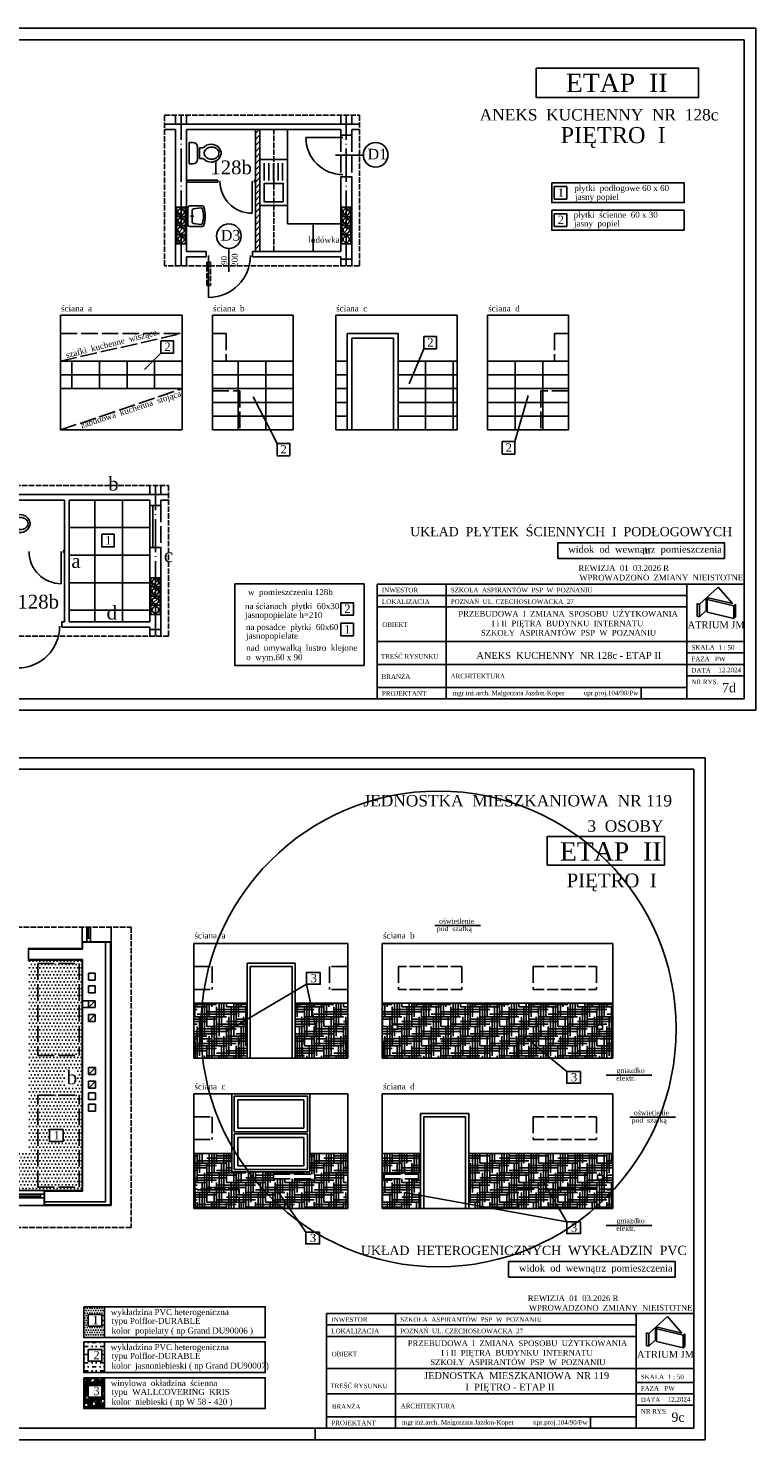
# Model space of a CAD drawing. Extents: x -4334 to 79223, y -1882 to 29514.
# Tile 19 of 60: x 42540 to 44125, y 7874 to 10947. Entities that reach past the tile are written whole.
import ezdxf

# ---------------------------------------------------------------- set-up
doc = ezdxf.new("R2010")
doc.units = 0
doc.header["$MEASUREMENT"] = 0
doc.linetypes.add('ACAD_ISO02W100', pattern=[15, 12, -3])
doc.linetypes.add('ACAD_ISO04W100', pattern=[30.5, 24, -3, 0.5, -3])
doc.layers.get('0').update_dxf_attribs({"color": 251, "linetype": 'CONTINUOUS'})
for name, color, linetype in [('CIENKIE', 251, 'CONTINUOUS'), ('NAPIS', 251, 'CONTINUOUS'), ('OSIE', 251, 'ACAD_ISO04W100'), ('PRZERYW', 251, 'ACAD_ISO02W100'), ('SCIANY', 251, 'CONTINUOUS'), ('urzadzenia', 251, 'CONTINUOUS'), ('URZĄDZENIA', 251, 'CONTINUOUS')]:
    doc.layers.add(name, color=color, linetype=linetype)
doc.styles.add('NEWROMAN', font='TIMES.TTF')

# ---------------------------------------------------------------- blocks, each defined once
blk = doc.blocks.new('R060')
for p, q in [((0.08, 0.506), (0.459, 0.506)), ((0.08, 0.406), (0.459, 0.406)), ((0.08, 0.306), (0.459, 0.306)), ((0.08, 0.206), (0.459, 0.206)), ((0.08, 0.106), (0.459, 0.106))]:
    blk.add_line(p, q)
for points in [[(0, 0), (1, 0), (1, 0.6), (0, 0.6)], [(0.924, 0.093), (0.924, 0.507), (0.522, 0.507), (0.522, 0.093)]]:
    blk.add_lwpolyline(points, close=True)
blk = doc.blocks.new('A$C258907B0')
at = {"layer": 'URZĄDZENIA', "ltscale": 3, "xscale": -100, "yscale": 100, "zscale": 100, "rotation": 270}
blk.add_blockref('R060', (0, 0), dxfattribs=at)
blk = doc.blocks.new('R056')
for p, q in [((-0.332, 0.998), (0.335, 0.998)), ((-0.332, 0.865), (-0.332, 0.998)), ((0.335, 0.998), (0.335, 0.865)), ((0.201, 0.732), (-0.199, 0.732)), ((-0.165, 0.67), (0.001, 0.67)), ((-0.165, 0.67), (-0.165, 0.607)), ((0.168, 0.67), (0.001, 0.67)), ((0.168, 0.67), (0.168, 0.607))]:
    blk.add_line(p, q)
blk.add_lwpolyline([(0.001, 0.067, 0.117514), (0.071, 0.083, 0.104443), (0.135, 0.134, 0.090071), (0.175, 0.207, 0.08201), (0.19, 0.297, 0.08201), (0.175, 0.387, 0.090071), (0.135, 0.459, 0.104443), (0.071, 0.51, 0.117514), (0.001, 0.527, 0.117514), (-0.069, 0.51, 0.104443), (-0.132, 0.459, 0.090071), (-0.172, 0.387, 0.08201), (-0.187, 0.297, 0.08201), (-0.172, 0.207, 0.090071), (-0.132, 0.134, 0.104443), (-0.069, 0.083, 0.117514)], format="xyb", close=True)
for centre, radius, start, end in [((-0.199, 0.865), 0.133, 180, 270), ((0.038, 0.311), 0.315, 138.639, 258.4219), ((-0.299, 0.607), 0.133, 318.639, 0), ((-0.035, 0.311), 0.315, 281.5781, 41.361), ((0.301, 0.607), 0.133, 180, 221.361), ((0.201, 0.865), 0.133, 270, 0), ((0.001, 0.133), 0.133, 258.4219, 281.5781)]:
    blk.add_arc(centre, radius, start, end)
blk = doc.blocks.new('R053')
for p, q in [((0.917, 0.692), (0.083, 0.692)), ((0, 0.608), (0, 0)), ((0.095, 0.075), (0.149, 0.421)), ((0.769, 0.492), (0.231, 0.492)), ((0.5, 0.575), (0.5, 0.408)), ((0.905, 0.075), (0.851, 0.421)), ((1, 0), (1, 0.608))]:
    blk.add_line(p, q)
for centre, radius, start, end in [((0.083, 0.608), 0.0833, 90, 180), ((0.917, 0.608), 0.0833, 0, 90), ((0.083, 0), 0.0833, 180, 254.04705), ((0.177, 0.062), 0.0833, 171.19534, 256.97978), ((0.231, 0.408), 0.0833, 90, 171.19534), ((0.769, 0.408), 0.0833, 8.80466, 90), ((0.823, 0.062), 0.0833, 283.02022, 8.80466), ((0.5, 1.458), 1.599, 254.04705, 285.95295), ((0.5, 1.458), 1.516, 256.97978, 283.02022), ((0.917, 0), 0.0833, 285.95295, 0)]:
    blk.add_arc(centre, radius, start, end)

msp = doc.modelspace()

# ---------------------------------------------------------------- hatches: boundary and pattern name
at = {"layer": 'urzadzenia', "ltscale": 3}
h = msp.add_hatch(dxfattribs=at)
h.set_pattern_fill('ANSI31', color=256, scale=75, style=0)
h.set_pattern_definition([(45, (25109.656, 5587.067), (-6.629126, 6.629126), [])])
h.paths.add_polyline_path([(43044.67, 10726.12), (43034.67, 10726.12), (43034.67, 10461.12), (43044.67, 10461.12)])
h = msp.add_hatch(dxfattribs=at)
h.set_pattern_fill('DOTS', color=256, scale=120, style=0)
h.set_pattern_definition([(0, (-3608.5585, 2143.609), (3.75, 7.5), [0, -7.5])])
h.paths.add_polyline_path([(42560.44, 8710.36), (42650.44, 8710.36), (42650.44, 8910.36), (42560.44, 8910.36)], flags=0)
h.paths.add_polyline_path([(42539.11, 8502.38), (42303.6, 8502.38), (42303.6, 8501.38), (42321.11, 8501.38), (42321.11, 8416.16), (42404.11, 8416.16), (42574.11, 8416.16), (42657.11, 8416.16), (42657.11, 8918.16), (42539.11, 8918.16)])
h.paths.add_polyline_path([(42560.44, 8710.36), (42560.44, 8910.36), (42650.44, 8910.36), (42650.44, 8710.36)], flags=16)
h.paths.add_polyline_path([(42650.44, 8623.97), (42650.44, 8423.97), (42560.44, 8423.97), (42560.44, 8623.97)], flags=0)
h.paths.add_polyline_path([(42585.71, 8549.17), (42615.76, 8549.17), (42615.76, 8523.52), (42585.71, 8523.52)], flags=0)
h.paths.add_polyline_path([(42483.25, 8496.59), (42483.25, 8421.59), (42393.25, 8421.59), (42393.25, 8496.59)], flags=16)
h.paths.add_polyline_path([(42560.44, 8423.97), (42650.44, 8423.97), (42650.44, 8623.97), (42560.44, 8623.97)], flags=16)
h.paths.add_polyline_path([(42393.25, 8421.59), (42483.25, 8421.59), (42483.25, 8496.59), (42393.25, 8496.59)], flags=0)
h.paths.add_polyline_path([(42418.26, 8710.36), (42418.26, 8910.36), (42328.26, 8910.36), (42328.26, 8710.36)], flags=16)
h.paths.add_polyline_path([(42361.17, 8769.58), (42361.17, 8795.23), (42391.22, 8795.23), (42391.22, 8769.58)], flags=0)
h.paths.add_polyline_path([(42439.11, 8918.16), (42438.11, 8918.16), (42321.11, 8918.16), (42321.11, 8602.38), (42439.11, 8602.38)], flags=17)
h.paths.add_polyline_path([(42328.26, 8710.36), (42328.26, 8910.36), (42418.26, 8910.36), (42418.26, 8710.36)], flags=16)
h.paths.add_polyline_path([(42593.42, 8523.19), (42609.33, 8523.19), (42609.33, 8550.13), (42593.42, 8550.13)], flags=8)
h.paths.add_polyline_path([(42615.66, 8639.43), (42652.06, 8639.43), (42652.06, 8686.48), (42615.66, 8686.48)], flags=24)
h.paths.add_polyline_path([(42496.82, 8430.06), (42524.02, 8430.06), (42524.02, 8461.56), (42496.82, 8461.56)], flags=24)
h.paths.add_polyline_path([(42368.87, 8769.25), (42384.78, 8769.25), (42384.78, 8796.19), (42368.87, 8796.19)], flags=8)
h.paths.add_polyline_path([(42324.6, 8640.39), (42361.07, 8640.39), (42361.07, 8687.43), (42324.6, 8687.43)], flags=24)
h = msp.add_hatch(dxfattribs=at)
h.set_pattern_fill('HOUND', color=256, scale=85, style=0)
h.set_pattern_definition([(0, (-3608.5585, 2143.609), (21.25, 5.3125), [85, -42.5]), (90, (-3608.5585, 2143.609), (-5.3125, -21.25), [85, -42.5])])
h.paths.add_polyline_path([(43016.43, 8824.44), (42900.43, 8824.44), (42900.43, 8704.44), (42903.39, 8704.44), (42903.39, 8746.44), (42999.39, 8746.44), (42999.39, 8704.44), (43016.43, 8704.44)])
h.paths.add_polyline_path([(43121.43, 8704.44), (43137.47, 8704.44), (43137.47, 8746.44), (43233.47, 8746.44), (43233.47, 8704.44), (43236.43, 8704.44), (43236.43, 8824.44), (43121.43, 8824.44)])
h.paths.add_polyline_path([(43313.47, 8704.44), (43313.47, 8746.44), (43518.47, 8746.44), (43518.47, 8704.44), (43605.96, 8704.44), (43605.96, 8746.44), (43810.96, 8746.44), (43813.21, 8704.44), (43813.21, 8824.44), (43311.21, 8824.44), (43311.21, 8704.44)], is_closed=False)
h.paths.add_polyline_path([(43499.43, 8377.18), (43605.96, 8377.18), (43605.96, 8419.18), (43810.96, 8419.18), (43813.21, 8377.18), (43813.21, 8497.18), (43499.43, 8497.18)])
h.paths.add_polyline_path([(43394.43, 8497.18), (43311.21, 8497.18), (43311.21, 8377.18), (43394.43, 8377.18)])
h.paths.add_polyline_path([(43153.43, 8457.18), (42983.43, 8457.18), (42983.43, 8497.18), (42900.43, 8497.18), (42900.43, 8377.18), (42903.39, 8377.18), (42903.39, 8419.18), (42999.39, 8419.18), (42999.39, 8377.18), (43236.43, 8377.18), (43236.43, 8497.18), (43153.43, 8497.18)])
h.paths.add_polyline_path([(42999.39, 8377.18), (42999.39, 8419.18), (42903.39, 8419.18), (42903.39, 8377.18)], flags=16)
h.paths.add_polyline_path([(42999.39, 8704.44), (42999.39, 8746.44), (42903.39, 8746.44), (42903.39, 8704.44)], flags=16)
h.paths.add_polyline_path([(43233.47, 8704.44), (43233.47, 8746.44), (43137.47, 8746.44), (43137.47, 8704.44)], flags=16)
h.paths.add_polyline_path([(43333.16, 8777.33), (43344.57, 8777.33), (43344.57, 8767.56), (43333.16, 8767.56)], flags=16)
h.paths.add_polyline_path([(43791.27, 8777.33), (43791.27, 8767.56), (43779.86, 8767.56), (43779.86, 8777.33)], flags=16)
h.paths.add_polyline_path([(43518.47, 8704.44), (43518.47, 8746.44), (43313.47, 8746.44), (43313.47, 8704.44)], flags=16)
h.paths.add_polyline_path([(43810.96, 8704.44), (43810.96, 8746.44), (43605.96, 8746.44), (43605.96, 8704.44)], flags=16)
h.paths.add_polyline_path([(43791.27, 8450.07), (43791.27, 8440.29), (43779.86, 8440.29), (43779.86, 8450.07)], flags=16)
h.paths.add_polyline_path([(43810.96, 8377.18), (43810.96, 8419.18), (43605.96, 8419.18), (43605.96, 8377.18)], flags=16)
h.paths.add_polyline_path([(43390.15, 8442.18), (43390.15, 8452.18), (43315.15, 8452.18), (43315.15, 8442.18)], flags=16)
h.paths.add_polyline_path([(43164.29, 8442.18), (43074.29, 8442.18), (43074.29, 8452.18), (43164.29, 8452.18)], flags=16)
h = msp.add_hatch(dxfattribs=at)
h.set_pattern_fill('DOTS', color=256, scale=85, style=0)
h.set_pattern_definition([(0, (1624.111, 2082.883), (2.65625, 5.3125), [0, -5.3125])])
h.paths.add_polyline_path([(42705.87, 8096.45), (42705.87, 8163.43), (42660.64, 8163.43), (42660.64, 8096.45)])
h.paths.add_polyline_path([(42700.37, 8146.88), (42700.37, 8121.23), (42670.32, 8121.23), (42670.32, 8146.88)], flags=16)
h.paths.add_polyline_path([(42678.02, 8147.85), (42693.95, 8147.85), (42693.95, 8120.88), (42678.02, 8120.88)], flags=24)
h = msp.add_hatch(dxfattribs=at)
h.set_pattern_fill('MUDST', color=256, scale=35, style=0)
h.set_pattern_definition([(0, (1624.111, 2082.883), (17.5, 8.75), [8.75, -8.75, 0, -8.75, 0, -8.75])])
h.paths.add_polyline_path([(42705.87, 8020.14), (42705.87, 8087.11), (42660.64, 8087.11), (42660.64, 8020.14)])
h.paths.add_polyline_path([(42700.37, 8070.56), (42700.37, 8044.91), (42670.32, 8044.91), (42670.32, 8070.56)], flags=16)
h.paths.add_polyline_path([(42677.63, 8071.74), (42698.24, 8071.74), (42698.24, 8044.78), (42677.63, 8044.78)], flags=24)
h = msp.add_hatch(dxfattribs=at)
h.set_pattern_fill('HOUND', color=256, scale=45, style=0)
h.set_pattern_definition([(0, (1621.9726, 2005.23), (11.25, 2.8125), [45, -22.5]), (90, (1621.9726, 2005.23), (-2.8125, -11.25), [45, -22.5])])
h.paths.add_polyline_path([(42705.87, 7941.77), (42705.87, 8008.75), (42660.64, 8008.75), (42660.64, 7941.77)])
h.paths.add_polyline_path([(42700.37, 7992.19), (42700.37, 7966.54), (42670.32, 7966.54), (42670.32, 7992.19)], flags=16)
h.paths.add_polyline_path([(42678.13, 7993.38), (42697.14, 7993.38), (42697.14, 7966.11), (42678.13, 7966.11)], flags=24)

# ---------------------------------------------------------------- linework, layer by layer
at = {"layer": 'CIENKIE', "ltscale": 3}
for p, q in [((44125.01, 10946.9), (42025.01, 10946.9)), ((44125.01, 10946.9), (44125.01, 9461.9)), ((44100.01, 10921.9), (42225.01, 10921.9)), ((44100.01, 10921.9), (44100.01, 9486.9)), ((43225.5, 10709.12), (43144.5, 10709.12)), ((43269.91, 10670.8), (43209.08, 10670.8)), ((42862.67, 10537.18), (42882.67, 10557.18)), ((43222.67, 10537.18), (43242.67, 10557.18)), ((42862.67, 10517.18), (42882.67, 10537.18)), ((42862.67, 10497.18), (42882.67, 10517.18)), ((43222.67, 10517.18), (43242.67, 10537.18)), ((43222.67, 10497.18), (43242.67, 10517.18)), ((42862.67, 10477.18), (42882.67, 10497.18)), ((42932.81, 10451.79), (42932.81, 10360.79)), ((42977.11, 10416.41), (42977.11, 10467.68)), ((43244.59, 10272.24), (43335.59, 10272.24)), ((43244.59, 10272.24), (43244.59, 10072.24)), ((43335.59, 10272.24), (43335.59, 10072.24)), ((42804.81, 9907.62), (42804.81, 9816.62)), ((42810.81, 9907.62), (42810.81, 9816.62)), ((42806.81, 9730.69), (42826.81, 9750.69)), ((42806.81, 9710.69), (42826.81, 9730.69)), ((42806.81, 9690.69), (42826.81, 9710.69)), ((44002.3, 9693.3), (44002.3, 9665.8)), ((44077.3, 9689.4), (44077.3, 9661.9)), ((44077.3, 9661.9), (44081.02, 9665.24)), ((44100.01, 9486.9), (42225.01, 9486.9)), ((44125.01, 9461.9), (42025.01, 9461.9)), ((44014.66, 9358.81), (41575.69, 9358.81)), ((44014.66, 9358.81), (44014.66, 7873.81)), ((43989.66, 9333.81), (41775.69, 9333.81)), ((43989.66, 9333.81), (43989.66, 7898.81)), ((42657.11, 8989.46), (42657.11, 8958.16)), ((42667.09, 8989.46), (42667.09, 8958.16)), ((42671.09, 8989.46), (42671.09, 8966.16)), ((42675.09, 8989.46), (42675.09, 8958.16)), ((42720.11, 8989.46), (42720.11, 8958.16)), ((43525.17, 8993.24), (43425.71, 8993.24)), ((42658.11, 8957.16), (42719.11, 8957.16)), ((42658.11, 8942.16), (42658.11, 8957.16)), ((42667.09, 8966.16), (42675.09, 8966.16)), ((42708.11, 8392.16), (42708.11, 8958.16)), ((42719.11, 8385.16), (42719.11, 8957.16)), ((42540.11, 8942.16), (42658.11, 8942.16)), ((42540.11, 8919.16), (42540.11, 8942.16)), ((42540.11, 8919.16), (42658.11, 8919.16)), ((42658.11, 8415.16), (42658.11, 8919.16)), ((43023.43, 8704.44), (43023.43, 8904.44)), ((43114.43, 8904.44), (43023.43, 8904.44)), ((43114.43, 8704.44), (43114.43, 8904.44)), ((42670.63, 8814.6), (42685.63, 8829.6)), ((42670.63, 8784.6), (42685.63, 8799.6)), ((42671.22, 8669.35), (42686.22, 8684.35)), ((43898.28, 8667.47), (43798.82, 8667.47)), ((42671.67, 8639.35), (42686.22, 8654.35)), ((42983.43, 8627.18), (42983.43, 8457.18)), ((43153.43, 8627.18), (43153.43, 8457.18)), ((43492.43, 8577.18), (43401.43, 8577.18)), ((43401.43, 8377.18), (43401.43, 8577.18)), ((43492.43, 8377.18), (43492.43, 8577.18)), ((43949.79, 8575.92), (43850.33, 8575.92)), ((43153.43, 8457.18), (42983.43, 8457.18)), ((42404.11, 8416.16), (42574.11, 8416.16)), ((42404.11, 8408.3), (42574.11, 8408.3)), ((42404.11, 8400.3), (42574.11, 8400.3)), ((42412.11, 8404.3), (42566.11, 8404.3)), ((42566.11, 8400.3), (42566.11, 8408.3)), ((42574.11, 8392.16), (42708.11, 8392.16)), ((42575.11, 8415.16), (42658.11, 8415.16)), ((42575.11, 8385.16), (42575.11, 8415.16)), ((42574.11, 8384.16), (42404.11, 8384.16)), ((42575.11, 8385.16), (42719.11, 8385.16)), ((43898.28, 8340.21), (43798.82, 8340.21)), ((43891.95, 8105.21), (43891.95, 8077.71)), ((43966.95, 8101.31), (43966.95, 8073.81)), ((43966.95, 8073.81), (43970.67, 8077.15)), ((43989.66, 7898.81), (41775.69, 7898.81)), ((43164.66, 7898.81), (43164.66, 7873.81)), ((44014.66, 7873.81), (41575.69, 7873.81))]:
    msp.add_line(p, q, dxfattribs=at)
at = {"layer": 'CIENKIE'}
for p, q in [((43300.01, 9736.9), (43300.01, 9486.9)), ((43300.01, 9736.9), (44100.01, 9736.9)), ((43300.01, 9711.9), (43975.01, 9711.9)), ((43450.01, 9736.9), (43450.01, 9486.9)), ((43975.01, 9736.9), (43975.01, 9486.9)), ((44002.3, 9693.3), (44043.18, 9730.11)), ((44043.18, 9730.11), (44074.43, 9694.33)), ((43300.01, 9686.9), (43975.01, 9686.9)), ((44002.3, 9693.3), (43997.44, 9694.47)), ((43997.44, 9666.97), (43997.44, 9694.47)), ((44017.17, 9703.32), (44021.33, 9707.07)), ((44017.17, 9679.19), (44017.17, 9703.32)), ((44018.96, 9675.9), (44018.96, 9703.4)), ((44077.3, 9689.4), (44018.96, 9703.4)), ((44074.43, 9694.33), (44021.33, 9707.07)), ((44077.3, 9689.4), (44081.02, 9692.74)), ((44081.02, 9665.24), (44081.02, 9692.74)), ((44002.3, 9665.8), (43997.44, 9666.97)), ((44002.3, 9665.8), (44017.17, 9679.19)), ((44077.3, 9661.9), (44018.96, 9675.9)), ((43300.01, 9611.9), (44100.01, 9611.9)), ((43300.01, 9561.9), (44100.01, 9561.9)), ((43975.01, 9586.9), (44100.01, 9586.9)), ((43975.01, 9536.9), (44100.01, 9536.9)), ((43300.01, 9511.9), (43975.01, 9511.9)), ((43875.01, 9511.9), (43875.01, 9486.9)), ((42670.63, 8874.6), (42670.63, 8889.6)), ((42670.63, 8889.6), (42685.63, 8889.6)), ((42685.63, 8889.6), (42685.63, 8874.6)), ((42685.63, 8874.6), (42670.63, 8874.6)), ((42670.63, 8846.79), (42670.63, 8861.79)), ((42670.63, 8861.79), (42685.63, 8861.79)), ((42685.63, 8861.79), (42685.63, 8846.79)), ((42657.11, 8829.6), (42685.63, 8829.6)), ((42685.63, 8846.79), (42670.63, 8846.79)), ((42670.63, 8814.6), (42670.63, 8829.6)), ((42685.63, 8829.6), (42685.63, 8814.6)), ((42685.63, 8814.6), (42657.11, 8814.6)), ((42670.63, 8784.6), (42670.63, 8799.6)), ((42670.63, 8799.6), (42685.63, 8799.6)), ((42685.63, 8799.6), (42685.63, 8784.6)), ((42685.63, 8784.6), (42670.63, 8784.6)), ((42671.22, 8669.35), (42671.22, 8684.35)), ((42671.22, 8684.35), (42686.22, 8684.35)), ((42686.22, 8669.35), (42671.22, 8669.35)), ((42686.22, 8684.35), (42686.22, 8669.35)), ((42671.22, 8639.35), (42671.22, 8654.35)), ((42671.22, 8654.35), (42686.22, 8654.35)), ((42686.22, 8639.35), (42671.22, 8639.35)), ((42686.22, 8654.35), (42686.22, 8639.35)), ((42671.22, 8629.35), (42686.22, 8629.35)), ((42671.22, 8614.35), (42671.22, 8629.35)), ((42686.22, 8614.35), (42671.22, 8614.35)), ((42686.22, 8629.35), (42686.22, 8614.35)), ((42671.22, 8589.35), (42671.22, 8604.35)), ((42671.22, 8604.35), (42686.22, 8604.35)), ((42686.22, 8589.35), (42671.22, 8589.35)), ((42686.22, 8604.35), (42686.22, 8589.35)), ((43189.66, 8148.81), (43189.66, 7898.81)), ((43189.66, 8148.81), (43989.66, 8148.81)), ((43339.66, 8148.81), (43339.66, 7898.81)), ((43864.66, 8148.81), (43864.66, 7898.81)), ((43189.66, 8123.81), (43864.66, 8123.81)), ((43891.95, 8105.21), (43932.83, 8142.01)), ((43906.82, 8115.23), (43910.98, 8118.98)), ((43906.82, 8091.1), (43906.82, 8115.23)), ((43908.61, 8087.81), (43908.61, 8115.31)), ((43966.95, 8101.31), (43908.61, 8115.31)), ((43964.08, 8106.23), (43910.98, 8118.98)), ((43932.83, 8142.01), (43964.08, 8106.23)), ((43189.66, 8098.81), (43864.66, 8098.81)), ((43887.09, 8078.88), (43887.09, 8106.38)), ((43891.95, 8105.21), (43887.09, 8106.38)), ((43891.95, 8077.71), (43906.82, 8091.1)), ((43966.95, 8073.81), (43908.61, 8087.81)), ((43966.95, 8101.31), (43970.67, 8104.65)), ((43970.67, 8077.15), (43970.67, 8104.65)), ((43891.95, 8077.71), (43887.09, 8078.88)), ((43189.66, 8029.29), (43989.66, 8029.29)), ((43864.66, 7998.81), (43989.66, 7998.81)), ((43189.66, 7973.81), (43989.66, 7973.81)), ((43864.66, 7948.81), (43989.66, 7948.81)), ((43189.66, 7923.81), (43864.66, 7923.81)), ((43764.66, 7923.81), (43764.66, 7898.81))]:
    msp.add_line(p, q, dxfattribs=at)
for points in [[(43646.21, 10860.29), (44000.38, 10860.29), (44000.38, 10796.38), (43646.21, 10796.38)], [(42989.59, 9736.96), (43271.58, 9736.96), (43271.58, 9559.75), (42989.59, 9559.75)], [(43670.26, 9125.11), (43926.19, 9125.11), (43926.19, 9187.11), (43670.26, 9187.11)], [(43333.16, 8777.33), (43344.57, 8777.33), (43344.57, 8767.56), (43333.16, 8767.56)], [(43791.27, 8777.33), (43779.86, 8777.33), (43779.86, 8767.56), (43791.27, 8767.56)], [(43791.27, 8450.07), (43779.86, 8450.07), (43779.86, 8440.29), (43791.27, 8440.29)]]:
    msp.add_lwpolyline(points, close=True, dxfattribs=at)
at = {"layer": 'CIENKIE', "ltscale": 3}
for centre in [(43296.68, 10671.32), (42976.96, 10494.44)]:
    msp.add_circle(centre, 26.77, dxfattribs=at)
at = {"layer": 'CIENKIE'}
for centre in [(42872.67, 10547.18), (43232.67, 10547.18), (42872.67, 10527.18), (42872.67, 10507.18), (43232.67, 10527.18), (43232.67, 10507.18), (42872.67, 10487.18), (43232.67, 10487.18), (42816.81, 9740.69), (42816.81, 9720.69), (42816.81, 9700.69), (42816.81, 9680.69)]:
    msp.add_circle(centre, 7, dxfattribs=at)
at = {"layer": 'CIENKIE', "ltscale": 3}
for centre, radius, start, end in [((43225.5, 10709.12), 81, 180, 270), ((42932.81, 10451.79), 91, 270, 0), ((42516.95, 9645.3), 91, 270, 0)]:
    msp.add_arc(centre, radius, start, end, dxfattribs=at)
at = {"layer": 'OSIE', "ltscale": 3}
for p, q in [((42872.67, 10429.76), (42872.67, 10757.51)), ((43232.67, 10429.76), (43232.67, 10757.51)), ((42816.81, 9623.27), (42816.81, 9951.01))]:
    msp.add_line(p, q, dxfattribs=at)
at = {"layer": 'PRZERYW', "ltscale": 3}
for p, q in [((42860.67, 10757.51), (42860.67, 10738.12)), ((42884.67, 10757.51), (42884.67, 10738.12)), ((43220.67, 10757.51), (43220.67, 10738.12)), ((43244.67, 10757.51), (43244.67, 10738.12)), ((43220.67, 10714.12), (43220.67, 10623.12)), ((43244.67, 10714.12), (43244.67, 10623.12)), ((43220.67, 10444.12), (43220.67, 10429.76)), ((43244.67, 10429.76), (43244.67, 10444.12)), ((42609.99, 10282.24), (42874.99, 10282.24)), ((42609.99, 10222.24), (42874.99, 10282.24)), ((42941.1, 10282.24), (42971.1, 10282.24)), ((42971.1, 10282.24), (42971.1, 10222.24)), ((43716.7, 10282.24), (43686.7, 10282.24)), ((43686.7, 10282.24), (43686.7, 10222.24)), ((42609.99, 10072.24), (42874.99, 10162.24)), ((42941.1, 10157.24), (43001.04, 10157.24)), ((43001.04, 10157.24), (43001.04, 10072.24)), ((43716.7, 10157.24), (43656.76, 10157.24)), ((43656.76, 10157.24), (43656.76, 10072.24)), ((42804.81, 9951.01), (42804.81, 9931.62)), ((42828.81, 9951.01), (42828.81, 9931.62)), ((42828.81, 9907.62), (42828.81, 9816.62)), ((42804.8, 9637.62), (42804.8, 9623.27)), ((42828.8, 9623.27), (42828.8, 9637.62)), ((42560.44, 8910.36), (42650.44, 8910.36)), ((42560.44, 8910.36), (42560.44, 8710.36)), ((42650.44, 8910.36), (42650.44, 8710.36)), ((42900.43, 8904.44), (42940.43, 8904.44)), ((42940.43, 8904.44), (42940.43, 8854.44)), ((43196.43, 8904.44), (43196.43, 8854.44)), ((43236.43, 8904.44), (43196.43, 8904.44)), ((43346.21, 8904.44), (43346.21, 8854.44)), ((43484.21, 8904.44), (43484.21, 8854.44)), ((43640.21, 8904.44), (43640.21, 8854.44)), ((43778.21, 8904.44), (43778.21, 8854.44)), ((42900.43, 8854.44), (42940.43, 8854.44)), ((43236.43, 8854.44), (43196.43, 8854.44)), ((42903.39, 8704.44), (42903.39, 8746.44)), ((43233.47, 8704.44), (43233.47, 8746.44)), ((43313.47, 8704.44), (43313.47, 8746.44)), ((43518.47, 8746.44), (43313.47, 8746.44)), ((43518.47, 8704.44), (43518.47, 8746.44)), ((43605.96, 8746.44), (43810.96, 8746.44)), ((43605.96, 8704.44), (43605.96, 8746.44)), ((43810.96, 8704.44), (43810.96, 8746.44)), ((42560.44, 8710.36), (42650.44, 8710.36)), ((42560.44, 8423.97), (42560.44, 8623.97)), ((42560.44, 8623.97), (42650.44, 8623.97)), ((42650.44, 8423.97), (42650.44, 8623.97)), ((42900.43, 8577.18), (42940.43, 8577.18)), ((42940.43, 8577.18), (42940.43, 8527.18)), ((43640.21, 8577.18), (43640.21, 8527.18)), ((43778.21, 8577.18), (43778.21, 8527.18)), ((42900.43, 8527.18), (42940.43, 8527.18)), ((43074.29, 8442.18), (43074.29, 8452.18)), ((43074.29, 8452.18), (43164.29, 8452.18)), ((43164.29, 8442.18), (43164.29, 8452.18)), ((43315.15, 8442.18), (43315.15, 8452.18)), ((43315.15, 8452.18), (43390.15, 8452.18)), ((43390.15, 8442.18), (43390.15, 8452.18)), ((42560.44, 8423.97), (42650.44, 8423.97)), ((43074.29, 8442.18), (43164.29, 8442.18)), ((43315.15, 8442.18), (43390.15, 8442.18)), ((42903.39, 8377.18), (42903.39, 8419.18)), ((43605.96, 8419.18), (43810.96, 8419.18)), ((43605.96, 8377.18), (43605.96, 8419.18)), ((43810.96, 8377.18), (43810.96, 8419.18))]:
    msp.add_line(p, q, dxfattribs=at)
at = {"layer": 'PRZERYW'}
msp.add_line((43074.67, 10461.12), (43074.67, 10726.12), dxfattribs=at)
at = {"layer": 'PRZERYW', "ltscale": 2}
for p, q in [((43484.21, 8904.44), (43346.21, 8904.44)), ((43640.21, 8904.44), (43778.21, 8904.44)), ((43484.21, 8854.44), (43346.21, 8854.44)), ((43640.21, 8854.44), (43778.21, 8854.44)), ((42999.39, 8746.44), (42903.39, 8746.44)), ((42999.39, 8704.44), (42999.39, 8746.44)), ((43137.47, 8746.44), (43233.47, 8746.44)), ((43137.47, 8704.44), (43137.47, 8746.44)), ((43640.21, 8577.18), (43778.21, 8577.18)), ((43640.21, 8527.18), (43778.21, 8527.18)), ((42999.39, 8419.18), (42903.39, 8419.18)), ((42999.39, 8377.18), (42999.39, 8419.18))]:
    msp.add_line(p, q, dxfattribs=at)
at = {"layer": 'PRZERYW'}
for points in [[(42836.75, 10757.51), (43261.35, 10757.51), (43261.35, 10429.76), (42836.75, 10429.76)], [(42929.01, 10437.91), (42936.84, 10437.91), (42936.84, 10386.99), (42929.01, 10386.99)], [(42420.88, 9951.01), (42845.48, 9951.01), (42845.48, 9623.27), (42420.88, 9623.27)], [(41899.59, 8989.46), (42764.04, 8989.46), (42764.04, 8336.06), (41899.59, 8336.06)]]:
    msp.add_lwpolyline(points, close=True, dxfattribs=at)
at = {"layer": 'SCIANY', "ltscale": 3}
for p, q in [((42836.75, 10738.12), (43261.35, 10738.12)), ((42836.75, 10726.12), (42860.67, 10726.12)), ((42884.67, 10726.12), (43220.67, 10726.12)), ((43244.67, 10726.12), (43261.35, 10726.12)), ((43220.67, 10714.12), (43244.67, 10714.12)), ((43220.67, 10623.12), (43244.67, 10623.12)), ((42927.67, 10461.12), (42884.67, 10461.12)), ((42927.67, 10449.12), (42884.67, 10449.12)), ((43220.67, 10461.12), (43028.67, 10461.12)), ((43220.67, 10449.12), (43028.67, 10449.12)), ((42860.67, 10444.12), (42860.67, 10429.76)), ((42884.67, 10429.76), (42884.67, 10444.12)), ((43220.67, 10444.12), (43244.67, 10444.12)), ((42609.99, 10322.24), (42874.99, 10322.24)), ((42609.99, 10322.24), (42609.99, 10072.24)), ((42874.99, 10322.24), (42874.99, 10072.24)), ((42941.1, 10322.24), (43117.1, 10322.24)), ((42941.1, 10322.24), (42941.1, 10072.24)), ((43117.1, 10322.24), (43117.1, 10072.24)), ((43209.59, 10322.24), (43474.59, 10322.24)), ((43209.59, 10322.24), (43209.59, 10072.24)), ((43474.59, 10322.24), (43474.59, 10072.24)), ((43540.7, 10322.24), (43716.7, 10322.24)), ((43540.7, 10322.24), (43540.7, 10072.24)), ((43716.7, 10322.24), (43716.7, 10072.24)), ((42609.99, 10072.24), (42874.99, 10072.24)), ((42941.1, 10072.24), (43117.1, 10072.24)), ((43209.59, 10072.24), (43474.59, 10072.24)), ((43540.7, 10072.24), (43716.7, 10072.24)), ((42420.88, 9931.62), (42845.48, 9931.62)), ((42468.81, 9919.62), (42618.81, 9919.62)), ((42628.81, 9919.62), (42804.81, 9919.62)), ((42804.81, 9907.62), (42828.81, 9907.62)), ((42828.81, 9919.62), (42845.48, 9919.62)), ((42804.81, 9816.62), (42828.81, 9816.62)), ((42618.81, 9654.62), (42612.81, 9654.62)), ((42804.81, 9654.62), (42628.81, 9654.62)), ((42804.81, 9642.62), (42612.81, 9642.62)), ((42804.81, 9637.62), (42828.81, 9637.62)), ((42539.11, 8943.16), (42657.11, 8943.16)), ((42657.11, 8943.16), (42657.11, 8958.16)), ((42657.11, 8958.16), (42720.11, 8958.16)), ((42720.11, 8384.16), (42720.11, 8958.16)), ((43236.43, 8954.44), (42900.43, 8954.44)), ((42900.43, 8954.44), (42900.43, 8704.44)), ((43236.43, 8704.44), (43236.43, 8954.44)), ((43813.21, 8954.44), (43311.21, 8954.44)), ((43311.21, 8954.44), (43311.21, 8704.44)), ((43813.21, 8704.44), (43813.21, 8954.44)), ((42539.11, 8918.16), (42657.11, 8918.16)), ((42657.11, 8416.16), (42657.11, 8918.16)), ((43236.43, 8704.44), (42900.43, 8704.44)), ((43813.21, 8704.44), (43311.21, 8704.44)), ((43236.43, 8627.18), (42900.43, 8627.18)), ((42900.43, 8627.18), (42900.43, 8377.18)), ((43236.43, 8377.18), (43236.43, 8627.18)), ((43813.21, 8627.18), (43311.21, 8627.18)), ((43311.21, 8627.18), (43311.21, 8377.18)), ((43813.21, 8377.18), (43813.21, 8627.18)), ((42574.11, 8416.16), (42657.11, 8416.16)), ((42574.11, 8384.16), (42574.11, 8416.16)), ((42574.11, 8384.16), (42720.11, 8384.16)), ((43236.43, 8377.18), (42900.43, 8377.18)), ((43813.21, 8377.18), (43311.21, 8377.18))]:
    msp.add_line(p, q, dxfattribs=at)
at = {"layer": 'SCIANY'}
for p, q in [((42860.67, 10444.12), (42860.67, 10726.12)), ((42884.67, 10461.12), (42884.67, 10726.12)), ((43034.67, 10461.12), (43034.67, 10726.12)), ((43044.67, 10461.12), (43044.67, 10726.12)), ((43220.67, 10714.12), (43220.67, 10726.12)), ((43244.67, 10714.12), (43244.67, 10726.12)), ((43220.67, 10461.12), (43220.67, 10623.12)), ((43244.67, 10444.12), (43244.67, 10623.12)), ((42884.67, 10444.12), (42884.67, 10449.12)), ((42927.67, 10449.12), (42927.67, 10461.12)), ((43028.67, 10449.12), (43028.67, 10461.12)), ((43220.67, 10444.12), (43220.67, 10449.12)), ((42618.81, 9654.62), (42618.81, 9919.62)), ((42628.81, 9654.62), (42628.81, 9919.62)), ((42804.81, 9907.62), (42804.81, 9919.62)), ((42828.81, 9907.62), (42828.81, 9919.62)), ((42804.81, 9654.62), (42804.81, 9816.62)), ((42828.81, 9637.62), (42828.81, 9816.62)), ((42612.81, 9642.62), (42612.81, 9654.62)), ((42804.81, 9637.62), (42804.81, 9642.62))]:
    msp.add_line(p, q, dxfattribs=at)
at = {"layer": 'urzadzenia'}
for p, q in [((43104.67, 10521.12), (43104.67, 10726.12)), ((42952.47, 10612.12), (42952.47, 10616.12)), ((43032.47, 10612.12), (43032.47, 10616.12)), ((42862.67, 10557.18), (42882.67, 10557.18)), ((43222.67, 10557.18), (43242.67, 10557.18)), ((42862.67, 10537.18), (42882.67, 10537.18)), ((42862.67, 10517.18), (42882.67, 10517.18)), ((43160.67, 10461.12), (43160.67, 10521.12)), ((43222.67, 10537.18), (43242.67, 10537.18)), ((43222.67, 10517.18), (43242.67, 10517.18)), ((42862.67, 10497.18), (42882.67, 10497.18)), ((43222.67, 10497.18), (43242.67, 10497.18)), ((42862.67, 10477.18), (42882.67, 10477.18)), ((43222.67, 10477.18), (43242.67, 10477.18)), ((42616.6, 9805.62), (42616.6, 9809.62)), ((42806.81, 9750.69), (42826.81, 9750.69)), ((42806.81, 9730.69), (42826.81, 9730.69)), ((42806.81, 9710.69), (42826.81, 9710.69)), ((42806.81, 9690.69), (42826.81, 9690.69)), ((42806.81, 9670.69), (42826.81, 9670.69))]:
    msp.add_line(p, q, dxfattribs=at)
at = {"layer": 'urzadzenia', "ltscale": 3}
for p, q in [((42884.67, 10616.12), (42952.47, 10616.12)), ((42884.67, 10612.12), (42952.47, 10612.12)), ((43027.47, 10614.02), (43027.47, 10544.02)), ((43032.47, 10616.12), (43034.67, 10616.12)), ((43032.47, 10612.12), (43034.67, 10612.12)), ((42862.67, 10557.18), (42862.67, 10477.18)), ((42882.67, 10557.18), (42882.67, 10477.18)), ((43222.67, 10557.18), (43222.67, 10477.18)), ((43242.67, 10557.18), (43242.67, 10477.18)), ((43220.67, 10521.12), (43104.67, 10521.12)), ((43060.67, 10461.12), (43050.67, 10461.12)), ((43234.59, 10282.24), (43234.59, 10072.24)), ((43234.59, 10282.24), (43345.59, 10282.24)), ((43345.59, 10282.24), (43345.59, 10072.24)), ((42828.96, 10239.23), (42792.8, 10203.98)), ((43401.88, 10248.65), (43369.52, 10172.38)), ((42609.99, 10222.24), (42874.99, 10222.24)), ((42634.99, 10222.24), (42634.99, 10162.24)), ((42694.99, 10222.24), (42694.99, 10162.24)), ((42754.99, 10222.24), (42754.99, 10162.24)), ((42814.99, 10222.24), (42814.99, 10162.24)), ((42941.1, 10222.24), (43117.1, 10222.24)), ((42997.1, 10222.24), (42997.1, 10072.24)), ((43057.1, 10222.24), (43057.1, 10072.24)), ((43209.59, 10222.24), (43234.59, 10222.24)), ((43345.59, 10222.24), (43474.59, 10222.24)), ((43405.59, 10222.24), (43405.59, 10072.24)), ((43465.59, 10222.24), (43465.59, 10072.24)), ((43540.7, 10222.24), (43716.7, 10222.24)), ((43600.7, 10222.24), (43600.7, 10072.24)), ((43660.7, 10222.24), (43660.7, 10072.24)), ((42609.99, 10192.24), (42874.99, 10192.24)), ((42941.1, 10192.24), (43117.1, 10192.24)), ((43209.59, 10192.24), (43234.59, 10192.24)), ((43345.59, 10192.24), (43474.59, 10192.24)), ((43540.7, 10192.24), (43716.7, 10192.24)), ((42609.99, 10162.24), (42874.99, 10162.24)), ((42941.1, 10162.24), (43117.1, 10162.24)), ((43082.14, 10043.05), (43030.02, 10144.7)), ((43209.59, 10162.24), (43234.59, 10162.24)), ((43345.59, 10162.24), (43474.59, 10162.24)), ((43540.7, 10162.24), (43716.7, 10162.24)), ((43599.81, 10046.82), (43628.9, 10147.52)), ((42941.1, 10132.24), (43117.1, 10132.24)), ((43209.59, 10132.24), (43234.59, 10132.24)), ((43345.59, 10132.24), (43474.59, 10132.24)), ((43540.7, 10132.24), (43716.7, 10132.24)), ((42941.1, 10102.24), (43117.1, 10102.24)), ((43209.59, 10102.24), (43234.59, 10102.24)), ((43345.59, 10102.24), (43474.59, 10102.24)), ((43540.7, 10102.24), (43716.7, 10102.24)), ((42684.81, 9919.62), (42684.81, 9654.62)), ((42744.81, 9919.62), (42744.81, 9654.62)), ((42628.81, 9859.62), (42804.81, 9859.62)), ((42611.6, 9807.53), (42611.6, 9737.53)), ((42616.6, 9809.62), (42618.81, 9809.62)), ((42616.6, 9805.62), (42618.81, 9805.62)), ((42628.81, 9799.62), (42804.81, 9799.62)), ((42806.81, 9750.69), (42806.81, 9670.69)), ((42826.81, 9750.69), (42826.81, 9670.69)), ((42628.81, 9739.62), (42804.81, 9739.62)), ((42628.81, 9679.62), (42804.81, 9679.62)), ((42644.81, 9654.62), (42634.81, 9654.62)), ((43016.43, 8704.44), (43016.43, 8911.44)), ((43121.43, 8911.44), (43016.43, 8911.44)), ((43121.43, 8704.44), (43121.43, 8911.44)), ((43145.99, 8865.64), (42971.44, 8762.98)), ((43145.99, 8865.64), (43168, 8762.98)), ((43016.43, 8824.44), (42900.43, 8824.44)), ((43236.43, 8824.44), (43121.43, 8824.44)), ((43813.21, 8824.44), (43311.21, 8824.44)), ((43713.19, 8675.64), (43619.57, 8752.36)), ((43148.43, 8622.18), (42988.43, 8622.18)), ((42988.43, 8622.18), (42988.43, 8544.18)), ((43140.43, 8614.18), (42996.43, 8614.18)), ((42996.43, 8614.18), (42996.43, 8552.18)), ((43140.43, 8614.18), (43140.43, 8552.18)), ((43148.43, 8622.18), (43148.43, 8544.18)), ((43499.43, 8584.18), (43394.43, 8584.18)), ((43394.43, 8377.18), (43394.43, 8584.18)), ((43499.43, 8377.18), (43499.43, 8584.18)), ((42988.43, 8544.18), (43148.43, 8544.18)), ((42996.43, 8552.18), (43140.43, 8552.18)), ((42988.43, 8540.18), (43148.43, 8540.18)), ((42988.43, 8540.18), (42988.43, 8462.18)), ((42996.43, 8532.18), (43140.43, 8532.18)), ((42996.43, 8532.18), (42996.43, 8470.18)), ((43140.43, 8532.18), (43140.43, 8470.18)), ((43148.43, 8540.18), (43148.43, 8462.18)), ((42983.43, 8497.18), (42900.43, 8497.18)), ((43236.43, 8497.18), (43153.43, 8497.18)), ((43394.43, 8497.18), (43311.21, 8497.18)), ((43813.21, 8497.18), (43499.43, 8497.18)), ((43148.43, 8462.18), (42988.43, 8462.18)), ((43140.43, 8470.18), (42996.43, 8470.18)), ((43144.29, 8325.9), (43077.69, 8422.98)), ((43713.19, 8348.37), (43662.07, 8433.61)), ((43713.19, 8348.37), (43359.25, 8412.36)), ((42705.87, 8096.45), (42705.87, 8163.43)), ((42705.87, 8020.14), (42705.87, 8087.11)), ((42705.87, 7941.77), (42705.87, 8008.75))]:
    msp.add_line(p, q, dxfattribs=at)
at = {"layer": 'urzadzenia'}
for points in [[(43680.54, 10610.5), (43968.63, 10610.5), (43968.63, 10567.16), (43680.54, 10567.16)], [(43685.98, 10602.04), (43713.21, 10602.04), (43713.21, 10574.83), (43685.98, 10574.83)], [(43680.54, 10550.58), (43968.63, 10550.58), (43968.63, 10507.24), (43680.54, 10507.24)], [(43685.98, 10542.72), (43713.21, 10542.72), (43713.21, 10515.51), (43685.98, 10515.51)], [(42828.96, 10266.44), (42856.19, 10266.44), (42856.19, 10239.23), (42828.96, 10239.23)], [(43401.88, 10275.86), (43429.1, 10275.86), (43429.1, 10248.65), (43401.88, 10248.65)], [(43082.14, 10043.05), (43109.37, 10043.05), (43109.37, 10015.84), (43082.14, 10015.84)], [(43572.59, 10046.82), (43599.81, 10046.82), (43599.81, 10019.61), (43572.59, 10019.61)], [(42699.77, 9845.14), (42727, 9845.14), (42727, 9817.93), (42699.77, 9817.93)], [(43693.6, 9792.65), (44056.52, 9792.65), (44056.52, 9826.7), (43693.6, 9826.7)], [(43221.01, 9696.05), (43248.23, 9696.05), (43248.23, 9668.84), (43221.01, 9668.84)], [(43221.01, 9651.38), (43248.23, 9651.38), (43248.23, 9624.17), (43221.01, 9624.17)], [(43176.04, 8891.29), (43145.99, 8891.29), (43145.99, 8865.64), (43176.04, 8865.64)], [(43743.24, 8675.64), (43713.19, 8675.64), (43713.19, 8649.99), (43743.24, 8649.99)], [(42615.76, 8549.17), (42585.71, 8549.17), (42585.71, 8523.52), (42615.76, 8523.52)], [(43743.24, 8348.37), (43713.19, 8348.37), (43713.19, 8322.72), (43743.24, 8322.72)], [(43174.34, 8325.9), (43144.29, 8325.9), (43144.29, 8300.25), (43174.34, 8300.25)], [(43586.27, 8227.77), (43949.19, 8227.77), (43949.19, 8261.81), (43586.27, 8261.81)], [(42660.64, 8163.43), (43056.3, 8163.43), (43056.3, 8096.45), (42660.64, 8096.45)], [(42700.37, 8146.88), (42670.32, 8146.88), (42670.32, 8121.23), (42700.37, 8121.23)], [(42660.64, 8087.11), (43056.3, 8087.11), (43056.3, 8020.14), (42660.64, 8020.14)], [(42700.37, 8070.56), (42670.32, 8070.56), (42670.32, 8044.91), (42700.37, 8044.91)], [(42660.64, 8008.75), (43056.3, 8008.75), (43056.3, 7941.77), (42660.64, 7941.77)], [(42700.37, 7992.19), (42670.32, 7992.19), (42670.32, 7966.54), (42700.37, 7966.54)]]:
    msp.add_lwpolyline(points, close=True, dxfattribs=at)
at = {"layer": 'urzadzenia', "ltscale": 3}
for centre in [(43027.47, 10614.02), (42611.6, 9807.53)]:
    msp.add_arc(centre, 70, 180, 270, dxfattribs=at)
at = {"layer": 'URZĄDZENIA', "ltscale": 3}
msp.add_circle((43433.63, 8768.3), 517.85, dxfattribs=at)

# ---------------------------------------------------------------- block references
at = {"layer": 'urzadzenia', "ltscale": 3, "rotation": 180}
msp.add_blockref('A$C258907B0', (43104.67, 10661.11), dxfattribs=at)
at = {"layer": 'URZĄDZENIA', "ltscale": 3, "rotation": 90}
for name, p, xscale, yscale, zscale in [('R056', (42959.92, 10675.07), -70, 70, 70), ('R053', (42918.83, 10515.15), 45, 45, 45), ('R056', (42544.06, 9868.57), -70, 70, 70)]:
    msp.add_blockref(name, p, dxfattribs=dict(at, xscale=xscale, yscale=yscale, zscale=zscale))

# ---------------------------------------------------------------- texts
at = {"layer": 'CIENKIE', "style": 'NEWROMAN'}
for s, height, p in [('REWIZJA  01  03.2026 R', 12.5, (43738.63, 9765.33)), ('WPROWADZONO  ZMIANY  NIEISTOTNE', 12.5, (43740.83, 9744.56)), ('INWESTOR', 10, (43310.36, 9718.67)), ('SZKOŁA  ASPIRANTÓW  PSP  W  POZNANIU', 10, (43460.36, 9718.67)), ('LOKALIZACJA', 10, (43310.36, 9693.67)), ('POZNAŃ  UL. CZECHOSŁOWACKA  27', 10, (43460.36, 9693.67)), ('PRZEBUDOWA  I  ZMIANA  SPOSOBU  UŻYTKOWANIA', 12.5, (43476.92, 9665.81)), ('OBIEKT', 10, (43310.98, 9643.41)), ('I i II  PIĘTRA  BUDYNKU  INTERNATU', 12.5, (43549.54, 9644.87)), ('ATRIUM JM', 15, (43976.58, 9640.51)), ('SZKOŁY  ASPIRANTÓW  PSP  W  POZNANIU', 12.5, (43526.04, 9624.57)), ('ANEKS  KUCHENNY  NR 128c - ETAP II', 15, (43516.2, 9573.81)), ('SKALA', 10, (43984.69, 9593.85)), ('1 : 50', 10, (44043.76, 9593.85)), ('TREŚĆ RYSUNKU', 10, (43308.38, 9574.25)), ('FAZA', 10, (43984.69, 9568.85)), ('PW', 10, (44036.13, 9569.07)), ('BRANŻA', 10, (43309.61, 9530.21)), ('ARCHITEKTURA', 10, (43459.81, 9531.37)), ('DATA', 10, (43984.69, 9543.85)), ('NR RYS.', 10, (43984.69, 9518.85)), ('12.2024', 10, (44043.29, 9544.91)), ('PROJEKTANT', 10, (43310.36, 9493.67)), (' mgr inż.arch. Małgorzata Jazdon-Koper           upr.proj.104/90/Pw', 10, (43460.56, 9494.83)), ('7d', 20, (44051.56, 9501.14)), ('REWIZJA  01  03.2026 R', 12.5, (43628.28, 8175.82)), ('SZKOŁA  ASPIRANTÓW  PSP  W  POZNANIU', 10, (43350.01, 8130.58)), ('WPROWADZONO  ZMIANY  NIEISTOTNE', 12.5, (43630.48, 8155.05)), ('INWESTOR', 10, (43200.01, 8130.58)), ('LOKALIZACJA', 10, (43200.01, 8105.58)), ('POZNAŃ  UL. CZECHOSŁOWACKA  27', 10, (43350.01, 8105.58)), ('PRZEBUDOWA  I  ZMIANA  SPOSOBU  UŻYTKOWANIA', 12.5, (43366.57, 8077.72)), ('OBIEKT', 10, (43200.63, 8055.32)), ('SZKOŁY  ASPIRANTÓW  PSP  W  POZNANIU', 12.5, (43415.69, 8036.48)), ('I i II  PIĘTRA  BUDYNKU  INTERNATU', 12.5, (43439.19, 8056.78)), ('ATRIUM JM', 15, (43866.23, 8052.42)), ('JEDNOSTKA  MIESZKANIOWA  NR 119', 15, (43402.1, 8006.04)), ('TREŚĆ RYSUNKU', 10, (43198.03, 7986.16)), ('I  PIĘTRO - ETAP II', 15, (43492.25, 7981.18)), ('SKALA', 10, (43874.34, 8005.76)), ('FAZA', 10, (43874.34, 7980.76)), ('PW', 10, (43925.78, 7980.98)), ('1 : 50', 10, (43933.41, 8005.76)), ('DATA', 10, (43874.34, 7955.76)), ('12.2024', 10, (43932.94, 7956.82)), ('BRANŻA', 10, (43200.96, 7941.23)), ('ARCHITEKTURA', 10, (43351.17, 7942.39)), ('NR RYS.', 10, (43874.34, 7930.76)), ('9c', 20, (43941.21, 7913.05)), ('PROJEKTANT', 10, (43200.01, 7905.58)), (' mgr inż.arch. Małgorzata Jazdon-Koper           upr.proj.104/90/Pw', 10, (43350.21, 7906.74))]:
    msp.add_text(s, height=height, dxfattribs=at).set_placement(p)
at = {"layer": 'NAPIS', "ltscale": 3, "style": 'NEWROMAN'}
for s, height, p in [('ETAP  II', 40, (43711.09, 10807.85)), ('ANEKS  KUCHENNY  NR  128c', 25, (43523.36, 10746.05)), ('PIĘTRO  I', 35, (43699.67, 10696.73)), ('D1', 23, (43279.16, 10661.41)), ('128b', 30, (42936.39, 10628.95)), ('płytki  podłogowe 60 x 60', 13, (43729.4, 10592.45)), ('1', 18, (43693.36, 10580.13)), ('jasny popiel', 13, (43731.32, 10573.21)), ('płytki  ścienne  60 x 30', 13, (43728.19, 10534.35)), ('2', 18, (43693.36, 10520.81)), ('jasny  popiel', 13, (43728.79, 10515.43)), ('D3', 23, (42959.44, 10484.53)), ('lodówka', 13, (43150.45, 10479.77)), ('ściana  a', 13, (42611.22, 10330.49)), ('ściana  b', 13, (42942.33, 10330.49)), ('ściana  c', 13, (43210.81, 10330.49)), ('ściana  d', 13, (43541.92, 10330.49)), ('2', 18, (43409.26, 10253.95)), ('2', 18, (42836.34, 10244.53)), ('2', 18, (43089.53, 10021.15)), ('2', 18, (43579.97, 10024.91)), ('b', 30, (42713.89, 9940.31)), ('UKŁAD  PŁYTEK  ŚCIENNYCH  I  PODŁOGOWYCH', 20, (43371.97, 9840.96)), ('1', 18, (42707.15, 9823.23)), ('c', 30, (42835.15, 9784.38)), ('widok  od  wewnątrz  pomieszczenia', 15, (43716.35, 9804.94)), ('m', 15, (43878.11, 9803.11)), ('a', 30, (42633.65, 9772.06)), ('128b', 30, (42516.06, 9683.51)), ('w  pomieszczeniu 128b', 13, (43018.47, 9712.84)), ('d', 30, (42710.4, 9659.61)), ('na ścianach  płytki  60x30 ', 13, (43012.04, 9682.17)), ('2', 18, (43228.39, 9674.14)), ('jasnopopielate h=210', 13, (43012.04, 9663.13)), ('na posadce  płytki  60x60', 13, (43014.16, 9636.68)), ('jasnopopielate', 13, (43014.16, 9617.64)), ('1', 18, (43228.39, 9629.48)), ('nad  umywalką  lustro  klejone', 13, (43014.65, 9591.51)), ('o  wym.60 x 90', 13, (43014.65, 9571.09)), ('JEDNOSTKA  MIESZKANIOWA  NR 119', 25, (43270.11, 9252.68)), ('3  OSOBY', 25, (43758.1, 9197.51)), ('ETAP  II', 40, (43698.11, 9134.67)), ('PIĘTRO  I', 30, (43712.85, 9076.63)), ('oświetlenie', 11, (43434.91, 8997.48)), ('ściana  a', 13, (42901.89, 8965.17)), ('ściana  b', 13, (43312.95, 8965.17)), ('pod  szafką', 11, (43430.02, 8981.18)), ('3', 18, (43155.07, 8869.79)), ('b', 30, (42623.6, 8647.88)), ('3', 18, (43722.27, 8654.15)), (' elektr.', 11, (43816.65, 8655.91)), ('gniazdko  ', 11, (43821.54, 8672.21)), ('ściana  c', 13, (42901.89, 8636.61)), ('ściana  d', 13, (43312.95, 8636.61)), ('pod  szafką', 11, (43854.64, 8563.86)), ('oświetlenie', 11, (43859.53, 8580.16)), ('1', 18, (42594.79, 8527.68)), ('3', 18, (43722.27, 8326.88)), (' elektr.', 11, (43816.65, 8328.65)), ('gniazdko  ', 11, (43821.54, 8344.94)), ('3', 18, (43153.37, 8304.41)), ('UKŁAD  HETEROGENICZNYCH  WYKŁADZIN  PVC', 20, (43264.63, 8276.07)), ('widok  od  wewnątrz  pomieszczenia', 15, (43609.01, 8240.06)), ('wykładzina PVC heterogeniczna', 13, (42719.47, 8145.37)), ('1', 18, (42679.4, 8125.38)), ('typu Polflor-DURABLE', 13, (42721.4, 8126.14)), ('kolor  popielaty ( np Grand DU90006 )', 13, (42721.4, 8104.94)), ('wykładzina PVC heterogeniczna', 13, (42719.47, 8069.06)), ('2', 18, (42681.56, 8049.28)), ('typu Polflor-DURABLE', 13, (42721.4, 8049.82)), ('kolor  jasnoniebieski ( np Grand DU90007)', 13, (42721.4, 8028.62)), ('winylowa  okładzina  ścienna', 13, (42719.47, 7990.69)), ('3', 18, (42681.56, 7970.92)), ('typu  WALLCOVERING  KRIS', 13, (42721.4, 7971.45)), ('kolor  niebieski ( np W 58 - 420 )', 13, (42721.4, 7950.26))]:
    msp.add_text(s, height=height, dxfattribs=at).set_placement(p)
for s, rotation, p in [('90', 90, (42973.04, 10431.48)), ('200', 90, (42996.18, 10427.34)), ('szafki  kuchenne  wiszące', 14.28151, (42623.29, 10228.68)), ('zabudowa  kuchenna  stojąca', 17.97128, (42656.31, 10075.58))]:
    msp.add_text(s, height=13, rotation=rotation, dxfattribs=at).set_placement(p)

doc.saveas('drawing.dxf')
